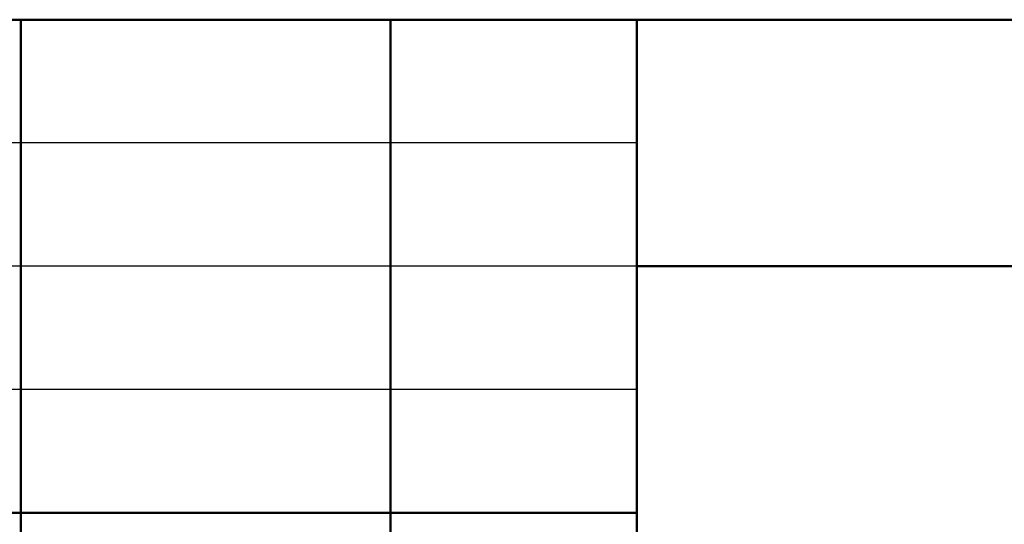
# Model space of a CAD drawing. Header units: millimetres. Extents: x 523431 to 527346, y -48565 to -47721.
# Tile 196 of 217: x 526761 to 526800, y -48525 to -48505. Entities that reach past the tile are written whole.
import ezdxf

# ---------------------------------------------------------------- set-up
doc = ezdxf.new("R2010")
doc.units = ezdxf.units.MM
doc.layers.add('LIN_Основная сплошная', color=50, linetype='Continuous', lineweight=50)

msp = doc.modelspace()

# ---------------------------------------------------------------- linework, layer by layer
for p, q in [((526785.58, -48509.746), (526720.58, -48509.746)), ((526785.58, -48514.746), (526720.58, -48514.746)), ((526785.58, -48519.746), (526720.58, -48519.746))]:
    msp.add_line(p, q)
at = {"layer": 'LIN_Основная сплошная', "color": 7}
for p, q in [((526720.58, -48504.746), (526905.58, -48504.746)), ((526760.58, -48504.746), (526760.58, -48559.746)), ((526775.58, -48504.746), (526775.58, -48559.746)), ((526785.58, -48504.746), (526785.58, -48559.746)), ((526785.58, -48514.746), (526905.58, -48514.746)), ((526785.58, -48524.746), (526720.58, -48524.746))]:
    msp.add_line(p, q, dxfattribs=at)

doc.saveas('drawing.dxf')
